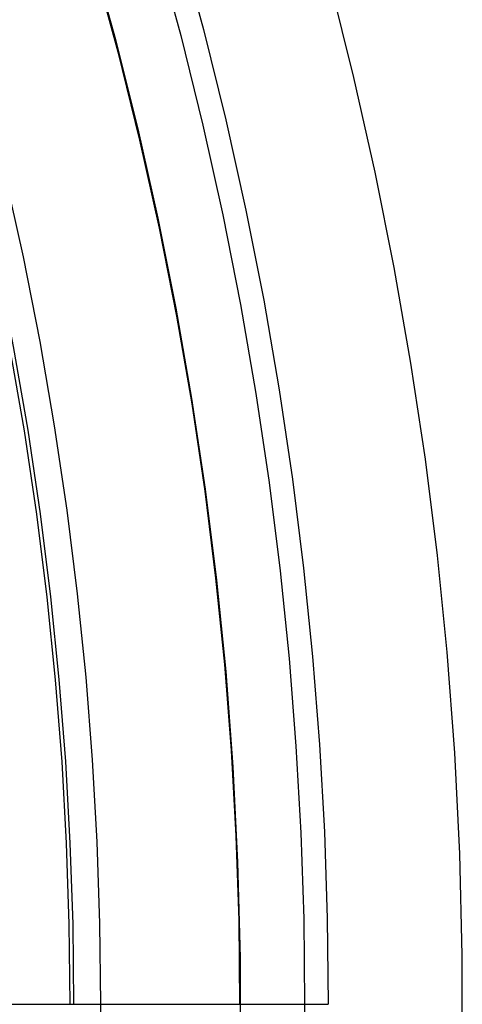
# Model space of a CAD drawing. Header units: millimetres. Extents: x -14 to 488, y -50 to 50.
# Tile 215 of 256: x 398.6 to 401.46, y -0.32 to 6.04. Entities that reach past the tile are written whole.
import ezdxf

# ---------------------------------------------------------------- set-up
doc = ezdxf.new("R2010")
doc.units = ezdxf.units.MM
doc.header["$MEASUREMENT"] = 0
doc.layers.add('Default', color=7, linetype='Continuous')

msp = doc.modelspace()

# ---------------------------------------------------------------- linework, layer by layer
at = {"layer": 'Default'}
for points in [[(401.464, -0.6508), (401.4642, 0.0026), (401.448, 0.6558), (401.4152, 1.3084), (401.366, 1.9599), (401.3032, 2.584), (401.2253, 3.2064), (401.1324, 3.8268), (401.0244, 4.4447), (400.9016, 5.0598), (400.7638, 5.6717), (400.6113, 6.2801), (400.4441, 6.8847), (400.2729, 7.4511), (400.0888, 8.0134), (399.8919, 8.5714), (399.6822, 9.1247), (399.46, 9.6732), (399.2253, 10.2163), (398.9782, 10.754), (398.719, 11.2859)], [(401.464, -0.6508), (401.4642, 0.0026), (401.448, 0.6558), (401.4152, 1.3084), (401.366, 1.9599), (401.3032, 2.584), (401.2253, 3.2064), (401.1324, 3.8268), (401.0244, 4.4447), (400.9016, 5.0598), (400.7638, 5.6717), (400.6113, 6.2801), (400.4441, 6.8847), (400.2729, 7.4511), (400.0888, 8.0134), (399.8919, 8.5714), (399.6822, 9.1247), (399.46, 9.6732), (399.2253, 10.2163), (398.9782, 10.754), (398.719, 11.2859)], [(400.0293, -0.6322), (400.0295, -0.015), (400.0141, 0.6019), (399.9832, 1.2183), (399.9367, 1.8337), (399.8774, 2.4232), (399.8038, 3.0111), (399.716, 3.597), (399.6141, 4.1806), (399.498, 4.7616), (399.3679, 5.3396), (399.2238, 5.9143), (399.0659, 6.4853), (398.9042, 7.0203), (398.7303, 7.5514), (398.5443, 8.0785), (398.3463, 8.6011), (398.1364, 9.1191), (397.9147, 9.6322), (397.6814, 10.14), (397.4365, 10.6424)], [(400.0293, -0.6322), (400.0295, -0.015), (400.0141, 0.6019), (399.9832, 1.2183), (399.9367, 1.8337), (399.8774, 2.4232), (399.8038, 3.0111), (399.716, 3.597), (399.6141, 4.1806), (399.498, 4.7616), (399.3679, 5.3396), (399.2238, 5.9143), (399.0659, 6.4853), (398.9042, 7.0203), (398.7303, 7.5514), (398.5443, 8.0785), (398.3463, 8.6011), (398.1364, 9.1191), (397.9147, 9.6322), (397.6814, 10.14), (397.4365, 10.6424)], [(397.8329, 9.7977), (398.0788, 9.2385), (398.3096, 8.6761), (398.5252, 8.1111), (398.7257, 7.544), (398.9112, 6.9754), (399.0818, 6.4059), (399.2374, 5.836), (399.3784, 5.2662), (399.5048, 4.6971), (399.6169, 4.1293), (399.7148, 3.5631), (399.7988, 2.999), (399.869, 2.4376), (399.9259, 1.8792), (399.9696, 1.3243), (400.0004, 0.7732), (400.0187, 0.2264), (400.0247, -0.3158)], [(397.014, 9.4253), (397.2509, 8.8867), (397.4732, 8.345), (397.6809, 7.8008), (397.874, 7.2545), (398.0527, 6.7069), (398.2169, 6.1583), (398.3669, 5.6094), (398.5026, 5.0607), (398.6244, 4.5125), (398.7323, 3.9656), (398.8266, 3.4202), (398.9075, 2.877), (398.9752, 2.3362), (399.03, 1.7984), (399.0721, 1.2639), (399.1018, 0.7331), (399.1193, 0.2065), (399.1251, -0.3158)], [(398.606, 9.4626), (398.8422, 8.887), (399.0629, 8.3087), (399.2682, 7.7283), (399.458, 7.1464), (399.6325, 6.5635), (399.7919, 5.9802), (399.9362, 5.3971), (400.0655, 4.8147), (400.1802, 4.2335), (400.2804, 3.654), (400.3664, 3.0768), (400.4383, 2.5022), (400.4965, 1.9307), (400.5412, 1.3628), (400.5728, 0.7988), (400.5915, 0.2392), (400.5976, -0.3158)], [(398.606, 9.4626), (398.8422, 8.887), (399.0629, 8.3087), (399.2682, 7.7283), (399.458, 7.1464), (399.6325, 6.5635), (399.7919, 5.9802), (399.9361, 5.3971), (400.0655, 4.8147), (400.1802, 4.2335), (400.2804, 3.654), (400.3664, 3.0768), (400.4383, 2.5022), (400.4965, 1.9307), (400.5412, 1.3628), (400.5727, 0.7988), (400.5914, 0.2392), (400.5976, -0.3158)], [(396.8558, 9.3533), (397.0909, 8.8187), (397.3116, 8.281), (397.5177, 7.7408), (397.7094, 7.1986), (397.8868, 6.655), (398.0498, 6.1105), (398.1987, 5.5656), (398.3334, 5.0209), (398.4543, 4.4769), (398.5614, 3.9339), (398.655, 3.3926), (398.7353, 2.8534), (398.8025, 2.3166), (398.8569, 1.7828), (398.8986, 1.2522), (398.9281, 0.7254), (398.9456, 0.2026), (398.9513, -0.3158)], [(396.8558, 9.3533), (397.0909, 8.8187), (397.3116, 8.281), (397.5177, 7.7408), (397.7094, 7.1986), (397.8868, 6.655), (398.0498, 6.1105), (398.1987, 5.5656), (398.3334, 5.0209), (398.4543, 4.4769), (398.5614, 3.9339), (398.655, 3.3926), (398.7353, 2.8534), (398.8025, 2.3166), (398.8569, 1.7828), (398.8986, 1.2522), (398.9281, 0.7254), (398.9456, 0.2026), (398.9513, -0.3158)], [(398.4654, 9.4028), (398.7002, 8.8308), (398.9195, 8.256), (399.1235, 7.6791), (399.3122, 7.1008), (399.4856, 6.5214), (399.644, 5.9417), (399.7874, 5.3622), (399.916, 4.7833), (400.03, 4.2057), (400.1296, 3.6298), (400.215, 3.056), (400.2865, 2.4849), (400.3443, 1.917), (400.3887, 1.3525), (400.4201, 0.792), (400.4387, 0.2358), (400.4448, -0.3158)], [(396.8338, 9.3433), (397.0686, 8.8092), (397.2891, 8.2721), (397.495, 7.7325), (397.6865, 7.1908), (397.8637, 6.6478), (398.0265, 6.1038), (398.1752, 5.5596), (398.3099, 5.0154), (398.4306, 4.4719), (398.5376, 3.9295), (398.6311, 3.3888), (398.7113, 2.8501), (398.7785, 2.3139), (398.8328, 1.7806), (398.8745, 1.2506), (398.9039, 0.7243), (398.9214, 0.2021), (398.9271, -0.3158)], [(399.1251, -0.3158), (399.1193, -0.838)], [(400.4448, -0.3158), (400.4387, -0.8673)]]:
    msp.add_lwpolyline(points, dxfattribs=at)
at = {"layer": 'Default', "extrusion": (-0.087968, 0.996123, 0)}
for points in [[(-397.1127, 22.4213), (-397.113, 22.3872), (-397.1141, 22.3528), (-397.1159, 22.3181), (-397.1185, 22.2832), (-397.1218, 22.248), (-397.1259, 22.2127), (-397.1309, 22.1772), (-397.1366, 22.1416), (-397.1432, 22.1058), (-397.1506, 22.07), (-397.1589, 22.0342), (-397.1681, 21.9983), (-397.1781, 21.9625), (-397.189, 21.9267), (-397.2008, 21.891), (-397.2134, 21.8554), (-397.227, 21.82), (-397.2414, 21.7848), (-397.2568, 21.7499), (-397.273, 21.7152), (-397.2901, 21.6809), (-397.308, 21.6469), (-397.3269, 21.6133), (-397.3466, 21.5801), (-397.3671, 21.5474), (-397.3885, 21.5151), (-397.4106, 21.4834), (-397.4336, 21.4523), (-397.4573, 21.4218), (-397.4818, 21.392), (-397.507, 21.3628), (-397.5329, 21.3343), (-397.5595, 21.3065), (-397.5868, 21.2795), (-397.6147, 21.2532), (-397.6432, 21.2278), (-397.6722, 21.2032), (-397.7018, 21.1794), (-397.7318, 21.1566), (-397.7624, 21.1346), (-397.7934, 21.1135), (-397.8247, 21.0933), (-397.8565, 21.074), (-397.8885, 21.0557), (-397.9209, 21.0383), (-397.9535, 21.0219), (-397.9864, 21.0064), (-398.0194, 20.9919), (-398.0526, 20.9783), (-398.0859, 20.9657), (-398.1193, 20.9541), (-398.1527, 20.9433), (-398.1862, 20.9335), (-398.2197, 20.9247), (-398.2531, 20.9167), (-398.2865, 20.9096), (-398.3197, 20.9035), (-398.3529, 20.8982), (-398.3858, 20.8938), (-398.4186, 20.8902), (-398.4512, 20.8874), (-398.4836, 20.8855), (-398.5157, 20.8844), (-398.5476, 20.884), (-398.5794, 20.8844), (-398.6115, 20.8855), (-398.6439, 20.8874), (-398.6765, 20.8902), (-398.7093, 20.8938), (-398.7423, 20.8982), (-398.7754, 20.9035), (-398.8087, 20.9096), (-398.842, 20.9167), (-398.8754, 20.9247), (-398.9089, 20.9335), (-398.9424, 20.9433), (-398.9758, 20.9541), (-399.0092, 20.9657), (-399.0426, 20.9783), (-399.0757, 20.9919), (-399.1088, 21.0064), (-399.1416, 21.0219), (-399.1742, 21.0383), (-399.2066, 21.0557), (-399.2387, 21.074), (-399.2704, 21.0933), (-399.3018, 21.1135), (-399.3328, 21.1346), (-399.3633, 21.1566), (-399.3934, 21.1794), (-399.4229, 21.2032), (-399.452, 21.2278), (-399.4804, 21.2532), (-399.5083, 21.2795), (-399.5356, 21.3065), (-399.5622, 21.3343), (-399.5881, 21.3628), (-399.6133, 21.392), (-399.6378, 21.4218), (-399.6615, 21.4523), (-399.6845, 21.4834), (-399.7067, 21.5151), (-399.728, 21.5474), (-399.7486, 21.5801), (-399.7682, 21.6133), (-399.7871, 21.6469), (-399.8051, 21.6809), (-399.8222, 21.7152), (-399.8384, 21.7499), (-399.8537, 21.7848), (-399.8682, 21.82), (-399.8817, 21.8554), (-399.8944, 21.891), (-399.9062, 21.9267), (-399.917, 21.9625), (-399.9271, 21.9983), (-399.9362, 22.0342), (-399.9445, 22.07), (-399.9519, 22.1058), (-399.9585, 22.1416), (-399.9642, 22.1772), (-399.9692, 22.2127), (-399.9733, 22.248), (-399.9766, 22.2832), (-399.9792, 22.3181), (-399.981, 22.3528), (-399.9821, 22.3872), (-399.9825, 22.4213)], [(-399.9825, 22.4213), (-399.9821, 22.4554), (-399.981, 22.4899), (-399.9792, 22.5245), (-399.9766, 22.5595), (-399.9733, 22.5946), (-399.9692, 22.6299), (-399.9642, 22.6654), (-399.9585, 22.7011), (-399.9519, 22.7368), (-399.9445, 22.7726), (-399.9362, 22.8085), (-399.9271, 22.8443), (-399.917, 22.8802), (-399.9062, 22.916), (-399.8944, 22.9516), (-399.8817, 22.9872), (-399.8682, 23.0226), (-399.8537, 23.0578), (-399.8384, 23.0927), (-399.8222, 23.1274), (-399.8051, 23.1618), (-399.7871, 23.1958), (-399.7682, 23.2294), (-399.7486, 23.2626), (-399.728, 23.2953), (-399.7067, 23.3275), (-399.6845, 23.3592), (-399.6615, 23.3903), (-399.6378, 23.4208), (-399.6133, 23.4507), (-399.5881, 23.4799), (-399.5622, 23.5084), (-399.5356, 23.5362), (-399.5083, 23.5632), (-399.4804, 23.5894), (-399.452, 23.6148), (-399.4229, 23.6394), (-399.3934, 23.6632), (-399.3633, 23.6861), (-399.3328, 23.7081), (-399.3018, 23.7292), (-399.2704, 23.7493), (-399.2387, 23.7686), (-399.2066, 23.7869), (-399.1742, 23.8043), (-399.1416, 23.8207), (-399.1088, 23.8362), (-399.0757, 23.8507), (-399.0426, 23.8643), (-399.0092, 23.8769), (-398.9758, 23.8886), (-398.9424, 23.8993), (-398.9089, 23.9091), (-398.8754, 23.918), (-398.842, 23.9259), (-398.8087, 23.933), (-398.7754, 23.9392), (-398.7423, 23.9444), (-398.7093, 23.9489), (-398.6765, 23.9524), (-398.6439, 23.9552), (-398.6115, 23.9571), (-398.5794, 23.9583), (-398.5476, 23.9587), (-398.5157, 23.9583), (-398.4836, 23.9571), (-398.4512, 23.9552), (-398.4186, 23.9524), (-398.3858, 23.9489), (-398.3529, 23.9444), (-398.3197, 23.9392), (-398.2865, 23.933), (-398.2531, 23.9259), (-398.2197, 23.918), (-398.1862, 23.9091), (-398.1527, 23.8993), (-398.1193, 23.8886), (-398.0859, 23.8769), (-398.0526, 23.8643), (-398.0194, 23.8507), (-397.9864, 23.8362), (-397.9535, 23.8207), (-397.9209, 23.8043), (-397.8885, 23.7869), (-397.8565, 23.7686), (-397.8247, 23.7493), (-397.7934, 23.7292), (-397.7624, 23.7081), (-397.7318, 23.6861), (-397.7018, 23.6632), (-397.6722, 23.6394), (-397.6432, 23.6148), (-397.6147, 23.5894), (-397.5868, 23.5632), (-397.5595, 23.5362), (-397.5329, 23.5084), (-397.507, 23.4799), (-397.4818, 23.4507), (-397.4573, 23.4208), (-397.4336, 23.3903), (-397.4106, 23.3592), (-397.3885, 23.3275), (-397.3671, 23.2953), (-397.3466, 23.2626), (-397.3269, 23.2294), (-397.308, 23.1958), (-397.2901, 23.1618), (-397.273, 23.1274), (-397.2568, 23.0927), (-397.2414, 23.0578), (-397.227, 23.0226), (-397.2134, 22.9872), (-397.2008, 22.9516), (-397.189, 22.916), (-397.1781, 22.8802), (-397.1681, 22.8443), (-397.1589, 22.8085), (-397.1506, 22.7726), (-397.1432, 22.7368), (-397.1366, 22.7011), (-397.1309, 22.6654), (-397.1259, 22.6299), (-397.1218, 22.5946), (-397.1185, 22.5595), (-397.1159, 22.5245), (-397.1141, 22.4899), (-397.113, 22.4554), (-397.1127, 22.4213)]]:
    msp.add_lwpolyline(points, dxfattribs=at)
at = {"layer": 'Default'}
msp.add_polyline3d([(395.1061, -0.3158, 167.9005), (397.8026, -0.3158, 136.0083), (399.1251, -0.3158, 113.3333), (399.9571, -0.3158, 93.2813), (400.5976, -0.3158, 30.9761)], dxfattribs=at)

doc.saveas('drawing.dxf')
